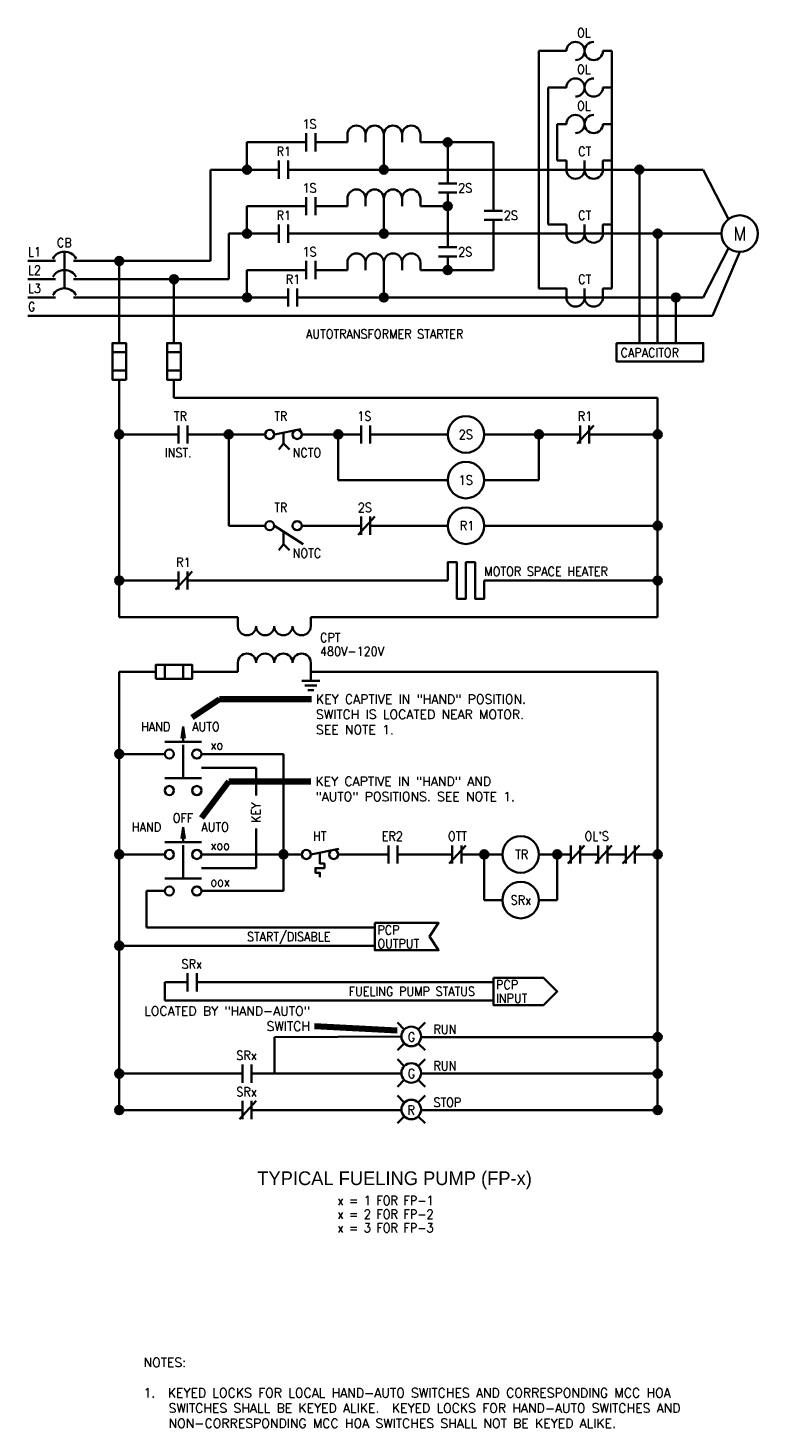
# Model space of a CAD drawing. Extents: x -6.3 to 20.9, y 7.6 to 26.8.
# Tile 1 of 2: x -6.3 to 3.7, y 7.6 to 26.8. Entities that reach past the tile are written whole.
import ezdxf
from ezdxf.enums import TextEntityAlignment as Align

# ---------------------------------------------------------------- set-up
doc = ezdxf.new("R2010")
doc.units = 0
doc.header["$MEASUREMENT"] = 0
doc.linetypes.add('ACAD_ISO02W100', pattern=[180, 144, -36])
for name, color, linetype, lineweight in [('E-Anno-Text', 53, 'Continuous', 25), ('E-Detl-Grph', 33, 'Continuous', 35), ('G-Anno-Text', 53, 'Continuous', 35)]:
    doc.layers.add(name, color=color, linetype=linetype, lineweight=lineweight)
doc.styles.add('bord', font='txt')
doc.styles.add('NOTES', font='romans.shx')
doc.dimstyles.new('EARCH', dxfattribs={"dimtxt": 0.125, "dimasz": 0.125, "dimexe": 0.0625, "dimexo": 0.0625, "dimgap": 0.0625, "dimtad": 1, "dimdec": 4, "dimzin": 3, "dimdsep": 46, "dimlunit": 4, "dimtxsty": 'NOTES', "dimcen": 0.09, "dimclrd": 256, "dimclre": 256, "dimadec": 0, "dimazin": 0, "dimtfac": 0.75, "dimtdec": 4, "dimtmove": 1, "dimatfit": 3, "dimfxl": 0, "dimfrac": 1, "dimtolj": 1, "dimtzin": 3, "dimlwd": 18, "dimlwe": 18, "dimarcsym": 0})

# ---------------------------------------------------------------- blocks, each defined once
blk = doc.blocks.new('NO')
for p, q in [((0.0625, 0), (0, 0)), ((0.0625, 0.12475), (0.0625, -0.12475)), ((0.18725, 0.12475), (0.18725, -0.12475)), ((0.18725, 0), (0.25, 0))]:
    blk.add_line(p, q)
blk = doc.blocks.new('OL')
for p, q in [((-0.125, 0), (0, 0)), ((0.499, 0), (0.625, 0))]:
    blk.add_line(p, q)
for centre, start, end in [((0.125, 0), 270, 180), ((0.375, 0), 90, 360)]:
    blk.add_arc(centre, 0.125, start, end)
at = {"style": 'NOTES', "width": 0.9}
blk.add_text('OL', height=0.1248, dxfattribs=at).set_placement((0.146, 0.187))
blk = doc.blocks.new('CTXFMR')
for centre, start, end in [((0.125, 0), 180, 360), ((0.374, 0), 180, 360), ((0.624, 0), 180, 360), ((0.874, 0), 180, 360), ((0.125, -0.5), 360, 180), ((0.374, -0.5), 360, 180), ((0.624, -0.5), 360, 180), ((0.874, -0.5), 360, 180)]:
    blk.add_arc(centre, 0.125, start, end)
blk = doc.blocks.new('CONN')
blk.add_hatch(color=256).paths.add_polyline_path([(0.056, 0, 1), (-0.056, 0, 1)], flags=16)
blk.add_circle((0, 0), 0.0564)
blk = doc.blocks.new('GROUND')
for p, q in [((0.12475, -0.125), (-0.12475, -0.125)), ((0.08325, -0.18725), (-0.08325, -0.18725)), ((0.0415, -0.24975), (-0.0415, -0.24975))]:
    blk.add_line(p, q)
at = {"flags": 128}
blk.add_lwpolyline([(0, -0.0005), (0, 0), (0, -0.125)], dxfattribs=at)
blk = doc.blocks.new('NC')
for p, q in [((0.0625, 0), (0, 0)), ((0.021, -0.12475), (0.24975, 0.12475)), ((0.0625, 0.12475), (0.0625, -0.12475)), ((0.18725, 0.12475), (0.18725, -0.12475)), ((0.18725, 0), (0.25, 0))]:
    blk.add_line(p, q)
blk = doc.blocks.new('NCTO')
for p, q in [((0.125, 0), (0.488, 0.074)), ((0.249, 0.025), (0.249, -0.125)), ((0.249, -0.125), (0.187, -0.208)), ((0.249, -0.125), (0.332, -0.208))]:
    blk.add_line(p, q)
for centre in [(0.062, 0), (0.438, 0)]:
    blk.add_circle(centre, 0.0624)
blk = doc.blocks.new('NOTC')
for p, q in [((0.125, 0), (0.52, -0.25)), ((0.249, -0.079), (0.249, -0.25)), ((0.249, -0.25), (0.187, -0.333)), ((0.249, -0.25), (0.333, -0.333))]:
    blk.add_line(p, q)
for centre in [(0.062, 0), (0.438, 0)]:
    blk.add_circle(centre, 0.0624)
blk = doc.blocks.new('TEMPNC')
blk.add_line((0.125, 0), (0.508, 0.078))
at = {"flags": 128}
blk.add_lwpolyline([(0.249, 0.025), (0.249, -0.125), (0.311, -0.125), (0.311, -0.187), (0.187, -0.187), (0.187, -0.25), (0.249, -0.25), (0.249, -0.312)], dxfattribs=at)
for centre in [(0.062, 0), (0.438, 0)]:
    blk.add_circle(centre, 0.0624)
blk = doc.blocks.new('LARROW')
at = {"extrusion": (0, 0, -1)}
blk.add_hatch(color=256, dxfattribs=at).paths.add_polyline_path([(0.151, -0.022), (0, 0), (0.152, 0.022), (0.152, 0.019), (0.145, 0.013), (0.141, 0.007), (0.14, 0), (0.141, -0.006), (0.144, -0.012), (0.151, -0.019)])
for p, q in [((-0.156, 0.023), (0, 0)), ((-0.152, 0.019), (-0.156, 0.023)), ((0, 0), (-0.156, -0.023)), ((-0.145, 0.013), (-0.152, 0.019)), ((-0.141, 0.007), (-0.145, 0.013)), ((-0.14, 0), (-0.141, 0.007)), ((-0.141, -0.006), (-0.14, 0)), ((-0.156, -0.023), (-0.151, -0.019)), ((-0.151, -0.019), (-0.144, -0.012)), ((-0.144, -0.012), (-0.141, -0.006))]:
    blk.add_line(p, q)
blk = doc.blocks.new('PBNO')
for p, q in [((0.25, 0.169), (0.25, 0.25)), ((0, 0.169), (0.5, 0.169))]:
    blk.add_line(p, q)
for centre in [(0.062, 0), (0.438, 0)]:
    blk.add_circle(centre, 0.0624)
blk = doc.blocks.new('ECS002')
for p, q in [((0.4375, 0), (0, 0)), ((0.396, -0.12475), (0.62475, 0.12475)), ((0.4375, 0.12475), (0.4375, -0.12475)), ((0.56225, 0.12475), (0.56225, -0.12475)), ((0.56225, 0), (1, 0))]:
    blk.add_line(p, q)
blk = doc.blocks.new('ELS016')
for p, q in [((-0.126, 0.216), (-0.063, 0.152)), ((0.063, 0.152), (0.126, 0.216)), ((-0.126, -0.037), (-0.063, 0.026)), ((0.063, 0.026), (0.126, -0.037))]:
    blk.add_line(p, q)
blk.add_ellipse((0, 0.089), major_axis=(0, 0.0893), ratio=0.99995, start_param=0, end_param=6.283175)
blk = doc.blocks.new('CURTR')
for p, q in [((0, 0), (0.125, 0)), ((0, -0.25), (0.125, -0.25)), ((0, -0.5), (0.125, -0.5))]:
    blk.add_line(p, q)
for centre in [(0, -0.125), (0, -0.375)]:
    blk.add_arc(centre, 0.125, 90, 270)
at = {"style": 'NOTES', "width": 0.9}
blk.add_attdef('TAG00', (0, 0), '', height=0.125, rotation=360, dxfattribs=at)
blk = doc.blocks.new('REAC')
for p, q in [((0.104, 0), (0, 0)), ((0.104, -0.25), (0, -0.25)), ((0.104, -0.5), (0, -0.5)), ((0.104, -0.75), (0, -0.75)), ((0.104, -1), (0, -1))]:
    blk.add_line(p, q)
for centre in [(0.104, -0.125), (0.104, -0.375), (0.104, -0.625), (0.104, -0.875)]:
    blk.add_arc(centre, 0.125, 270, 90)
at = {"extrusion": (0, 0, -1), "style": 'NOTES', "width": 0.9}
blk.add_attdef('TAG00', (0, 0), '', height=0.12, dxfattribs=at)
blk = doc.blocks.new('CTFUSE')
for p, q in [((0.125, 0.094), (0.125, -0.094)), ((0.375, 0.094), (0.375, -0.094))]:
    blk.add_line(p, q)
blk.add_3dface([(0, -0.094), (0.5, -0.094), (0.5, 0.094), (0, 0.094)])
at = {"style": 'NOTES', "width": 0.9}
blk.add_attdef('TAG00', text='', height=0.125, dxfattribs=at).set_placement((0, 0), align=Align.MIDDLE_CENTER)
blk = doc.blocks.new('COIL3')
blk.add_circle((0.25, 0), 0.25)
at = {"style": 'NOTES', "width": 0.9}
blk.add_attdef('TAG00', text='', height=0.125, dxfattribs=at).set_placement((0, 0), align=Align.MIDDLE_CENTER)
blk = doc.blocks.new('COIL2')
blk.add_circle((0.25, 0), 0.25)
at = {"style": 'NOTES', "width": 0.9}
blk.add_attdef('TAG00', text='', height=0.125, dxfattribs=at).set_placement((0, 0), align=Align.MIDDLE_CENTER)
blk = doc.blocks.new('ECP004')
for p, q in [((0.375, 0), (0, 0)), ((1, 0), (0.625, 0))]:
    blk.add_line(p, q)
blk.add_arc((0.5, -0.058), 0.184, 29.049, 150.951)
at = {"style": 'NOTES', "width": 0.9}
for tag in ['TAG00', 'TAG10']:
    blk.add_attdef(tag, (0, 0), '', height=0.12, dxfattribs=at)

msp = doc.modelspace()

# ---------------------------------------------------------------- linework, layer by layer
at = {"layer": 'E-Detl-Grph'}
for p, q in [((0.7, 23.209), (0.7, 26.459)), ((0.7, 26.459), (0.95, 26.459)), ((1.7, 26.459), (1.7, 23.209)), ((0.95, 25.959), (0.825, 25.959)), ((0.825, 25.959), (0.825, 24.084)), ((0.95, 24.959), (0.95, 25.459)), ((-2.55, 25.209), (-3.3, 25.209)), ((-3.3, 25.209), (-3.3, 24.834)), ((-1.925, 25.209), (-2.3, 25.209)), ((-1.425, 25.209), (-1.425, 24.834)), ((0.075, 25.209), (-0.925, 25.209)), ((-0.55, 24.709), (-0.55, 25.209)), ((0.075, 24.334), (0.075, 25.209)), ((1.075, 24.959), (0.95, 24.959)), ((1.7, 24.959), (1.575, 24.959)), ((-3.8, 23.584), (-3.8, 24.834)), ((-2.925, 24.834), (-3.8, 24.834)), ((2.95, 24.834), (-2.675, 24.834)), ((2.075, 24.834), (2.075, 22.459)), ((2.95, 24.834), (3.298, 24.157)), ((-0.55, 24.459), (-0.55, 23.834)), ((-2.55, 24.334), (-3.3, 24.334)), ((-3.3, 24.334), (-3.3, 23.959)), ((-1.925, 24.334), (-2.3, 24.334)), ((-1.425, 24.334), (-1.425, 23.959)), ((-0.925, 24.334), (-0.55, 24.334)), ((-2.925, 23.959), (-3.55, 23.959)), ((-3.55, 23.334), (-3.55, 23.959)), ((-2.675, 23.959), (3.2, 23.959)), ((0.075, 24.084), (0.075, 23.459)), ((0.825, 24.084), (1.075, 24.084)), ((1.7, 24.084), (1.575, 24.084)), ((2.325, 23.959), (2.325, 22.459)), ((-5.8, 23.709), (-5.8, 23.209)), ((-5.3, 23.584), (-3.8, 23.584)), ((-5.05, 23.584), (-5.05, 22.459)), ((-0.55, 23.584), (-0.55, 23.459)), ((2.95, 23.084), (3.298, 23.761)), ((3.075, 22.834), (3.45, 23.709)), ((-2.55, 23.459), (-3.3, 23.459)), ((-3.3, 23.459), (-3.3, 23.084)), ((-1.925, 23.459), (-2.3, 23.459)), ((-1.425, 23.459), (-1.425, 23.084)), ((0.075, 23.459), (-0.925, 23.459)), ((-5.3, 23.334), (-3.55, 23.334)), ((-4.3, 23.334), (-4.3, 22.459)), ((1.075, 23.209), (0.7, 23.209)), ((1.7, 23.209), (1.575, 23.209)), ((-5.3, 23.084), (-3.925, 23.084)), ((-2.8, 23.084), (-3.925, 23.084)), ((-2.55, 23.084), (2.95, 23.084)), ((2.575, 23.084), (2.575, 22.459)), ((-6.3, 22.834), (3.075, 22.834)), ((-5.05, 21.959), (-5.05, 18.709)), ((-4.3, 21.959), (-4.3, 21.709)), ((-4.3, 21.709), (2.325, 21.709)), ((2.325, 21.709), (2.325, 18.709)), ((-5.05, 21.209), (-4.3, 21.209)), ((-4.05, 21.209), (-3.05, 21.209)), ((-3.55, 21.209), (-3.55, 20.584)), ((-2.55, 21.209), (-1.8, 21.209)), ((-2.05, 21.209), (-2.05, 20.584)), ((-1.55, 21.209), (-0.55, 21.209)), ((-0.05, 21.209), (1.2, 21.209)), ((0.7, 21.209), (0.7, 20.584)), ((1.45, 21.209), (2.325, 21.209)), ((-3.55, 20.584), (-3.55, 19.959)), ((-2.05, 20.584), (-0.55, 20.584)), ((-0.05, 20.584), (0.7, 20.584)), ((-3.55, 19.959), (-3.05, 19.959)), ((-2.55, 19.959), (-1.8, 19.959)), ((-1.55, 19.959), (-0.55, 19.959)), ((-0.05, 19.959), (2.325, 19.959)), ((-5.05, 19.209), (-4.3, 19.209)), ((-4.05, 19.209), (-0.55, 19.209)), ((-0.05, 19.209), (2.325, 19.209)), ((-3.425, 18.709), (-5.05, 18.709)), ((-3.425, 18.584), (-3.425, 18.709)), ((-2.425, 18.584), (-2.425, 18.709)), ((-2.425, 18.709), (2.325, 18.709)), ((-3.425, 18.084), (-3.425, 17.959)), ((-2.425, 18.084), (-2.425, 17.959)), ((-5.05, 17.959), (-5.05, 11.959)), ((-4.55, 17.959), (-5.05, 17.959)), ((-3.425, 17.959), (-4.05, 17.959)), ((-2.425, 17.959), (2.325, 17.959)), ((2.325, 17.959), (2.325, 11.959)), ((-4.425, 16.834), (-5.05, 16.834)), ((-3.925, 16.834), (-2.8, 16.834)), ((-2.8, 16.834), (-2.8, 15.459)), ((-4.425, 15.459), (-5.05, 15.459)), ((-3.925, 15.459), (-2.55, 15.459)), ((-2.8, 14.959), (-2.8, 15.459)), ((-2.05, 15.459), (-1.425, 15.459)), ((-1.175, 15.459), (-0.55, 15.459)), ((-0.3, 15.459), (0.2, 15.459)), ((-0.05, 15.459), (-0.05, 14.834)), ((1.075, 15.459), (0.7, 15.459)), ((0.95, 14.834), (0.95, 15.459)), ((1.45, 15.459), (1.325, 15.459)), ((1.825, 15.459), (1.7, 15.459)), ((2.325, 15.459), (2.075, 15.459)), ((-4.425, 14.959), (-4.675, 14.959)), ((-4.675, 14.959), (-4.675, 14.459)), ((-3.925, 14.959), (-2.8, 14.959)), ((-0.05, 14.834), (0.2, 14.834)), ((0.7, 14.834), (0.95, 14.834)), ((-4.675, 14.459), (-1.55, 14.459)), ((-1.55, 14.209), (-5.05, 14.209)), ((-4.425, 13.459), (-4.425, 13.709)), ((-4.425, 13.709), (-4.175, 13.709)), ((0.075, 13.709), (-3.925, 13.709)), ((0.075, 13.459), (-4.425, 13.459)), ((-1.184, 12.968), (-2.925, 12.959)), ((-2.925, 12.959), (-2.925, 12.459)), ((-0.925, 12.959), (2.325, 12.959)), ((-3.425, 12.459), (-5.05, 12.459)), ((-3.175, 12.459), (-1.175, 12.459)), ((-0.925, 12.459), (2.325, 12.459)), ((-3.8, 11.959), (-5.05, 11.959)), ((-2.8, 11.959), (-1.175, 11.959)), ((-0.925, 11.959), (2.325, 11.959))]:
    msp.add_line(p, q, dxfattribs=at)
at = {"layer": 'E-Detl-Grph', "linetype": 'ACAD_ISO02W100', "ltscale": 0.254}
for p, q in [((-4.175, 16.959), (-4.175, 16.584)), ((-4.175, 15.584), (-4.175, 15.209))]:
    msp.add_line(p, q, dxfattribs=at)
at = {"layer": 'E-Detl-Grph', "flags": 128}
for points in [[(-0.55, 19.209), (-0.55, 19.459), (-0.425, 19.459), (-0.425, 18.959), (-0.3, 18.959), (-0.3, 19.459), (-0.175, 19.459), (-0.175, 18.959), (-0.05, 18.959), (-0.05, 19.209)], [(-1.55, 14.522), (-0.675, 14.522), (-0.8, 14.334), (-0.675, 14.147), (-1.55, 14.147), (-1.55, 14.522)], [(0.075, 13.772), (0.763, 13.772), (0.95, 13.584), (0.763, 13.397), (0.075, 13.397), (0.075, 13.772)]]:
    msp.add_lwpolyline(points, dxfattribs=at)
at = {"layer": 'E-Detl-Grph', "linetype": 'ACAD_ISO02W100', "ltscale": 0.25}
for points in [[(-3.925, 16.646), (-3.175, 16.646), (-3.175, 16.267)], [(-3.175, 15.814), (-3.175, 15.271), (-3.925, 15.271)]]:
    msp.add_lwpolyline(points, dxfattribs=at)
at = {"layer": 'E-Detl-Grph'}
msp.add_circle((3.45, 23.959), 0.25, dxfattribs=at)
msp.add_3dface([(1.763, 22.459), (2.95, 22.459), (2.95, 22.209), (1.763, 22.209)], dxfattribs=at)

# ---------------------------------------------------------------- block references
for name, p in [('OL', (1.075, 26.459)), ('OL', (1.075, 25.959)), ('OL', (1.075, 25.459)), ('NO', (-2.55, 25.209)), ('NO', (-2.925, 24.834)), ('CONN', (2.075, 24.834)), ('NO', (-2.55, 24.334)), ('NO', (-2.925, 23.959)), ('CONN', (2.325, 23.959)), ('ECP004', (-6.3, 23.584)), ('NO', (-2.55, 23.459)), ('ECP004', (-6.3, 23.334)), ('ECP004', (-6.3, 23.084)), ('NO', (-2.8, 23.084)), ('CONN', (2.575, 23.084)), ('NO', (-4.3, 21.209)), ('NCTO', (-3.05, 21.209)), ('NO', (-1.8, 21.209)), ('COIL2', (-0.55, 21.209)), ('NC', (1.2, 21.209)), ('CONN', (-5.05, 21.209)), ('CONN', (-3.55, 21.209)), ('CONN', (-2.05, 21.209)), ('CONN', (0.7, 21.209)), ('CONN', (2.325, 21.209)), ('COIL2', (-0.55, 20.584)), ('COIL2', (-0.55, 19.959)), ('NOTC', (-3.05, 19.959)), ('NC', (-1.8, 19.959)), ('CONN', (2.325, 19.959)), ('CONN', (-5.05, 19.209)), ('NC', (-4.3, 19.209)), ('CONN', (2.325, 19.209)), ('CTXFMR', (-3.425, 18.584)), ('CTFUSE', (-4.55, 17.959)), ('GROUND', (-2.425, 17.959)), ('PBNO', (-4.425, 16.834)), ('CONN', (-5.05, 16.834)), ('PBNO', (-4.425, 16.334)), ('PBNO', (-4.425, 15.459)), ('TEMPNC', (-2.55, 15.459)), ('NO', (-1.425, 15.459)), ('NC', (-0.55, 15.459)), ('COIL2', (0.2, 15.459)), ('NC', (1.075, 15.459)), ('NC', (1.45, 15.459)), ('NC', (1.825, 15.459)), ('CONN', (-5.05, 15.459)), ('CONN', (-2.8, 15.459)), ('CONN', (2.325, 15.459)), ('PBNO', (-4.425, 14.959)), ('COIL3', (0.2, 14.834)), ('CONN', (-5.05, 14.209)), ('NO', (-4.175, 13.709)), ('CONN', (2.325, 12.959)), ('CONN', (-5.05, 12.459)), ('NO', (-3.425, 12.459)), ('CONN', (2.325, 12.459)), ('ECS002', (-3.8, 11.959)), ('CONN', (-5.05, 11.959)), ('CONN', (2.325, 11.959))]:
    msp.add_blockref(name, p, dxfattribs=at)
at = {"layer": 'E-Detl-Grph', "yscale": -1, "rotation": 90}
for p in [(-0.925, 25.209), (-0.925, 24.334), (-0.925, 23.459)]:
    msp.add_blockref('REAC', p, dxfattribs=at)
at = {"layer": 'E-Detl-Grph'}
for name, p, rotation in [('CONN', (-0.55, 25.209), 90), ('CURTR', (1.075, 24.834), 90), ('CONN', (-3.3, 24.834), 90), ('CONN', (-1.425, 24.834), 90), ('NO', (-0.55, 24.459), 90), ('CONN', (-0.55, 24.334), 90), ('NO', (0.075, 24.084), 90), ('CONN', (-3.3, 23.959), 90), ('CONN', (-1.425, 23.959), 90), ('CURTR', (1.075, 23.959), 90), ('NO', (-0.55, 23.584), 90), ('CONN', (-5.05, 23.584), 90), ('CONN', (-4.3, 23.334), 90), ('CONN', (-0.55, 23.459), 90), ('CURTR', (1.075, 23.084), 90), ('CONN', (-3.3, 23.084), 90), ('CONN', (-1.425, 23.084), 90), ('CTFUSE', (-5.05, 21.959), 90), ('CTFUSE', (-4.3, 21.959), 90), ('LARROW', (-4.175, 17.209), 90), ('LARROW', (-4.175, 15.834), 90), ('CONN', (-0.05, 15.459), 270), ('CONN', (0.95, 15.459), 270)]:
    msp.add_blockref(name, p, dxfattribs=dict(at, rotation=rotation))
at = {"layer": 'E-Detl-Grph', "xscale": 1.5, "yscale": 1.5}
for p in [(-1.05, 12.834), (-1.05, 12.334), (-1.05, 11.834)]:
    msp.add_blockref('ELS016', p, dxfattribs=at)

# ---------------------------------------------------------------- texts
at = {"layer": 'E-Anno-Text', "style": 'NOTES', "width": 0.9}
for s, height, p in [('1S', 0.125, (-2.443, 25.459)), ('R1', 0.125, (-2.795, 25.084)), ('1S', 0.125, (-2.443, 24.584)), ('2S', 0.125, (-0.31, 24.584)), ('R1', 0.125, (-2.795, 24.209)), ('2S', 0.125, (0.315, 24.209)), ('M', 0.188, (3.452, 23.959)), ('CB', 0.125, (-5.802, 23.834)), ('1S', 0.125, (-2.443, 23.709)), ('2S', 0.125, (-0.31, 23.709)), ('R1', 0.125, (-2.67, 23.334)), ('AUTOTRANSFORMER STARTER', 0.125, (-1.414, 22.584)), ('1S', 0.125, (-1.693, 21.459)), ('R1', 0.125, (1.33, 21.459)), ('2S', 0.125, (-0.303, 21.209)), ('1S', 0.125, (-0.303, 20.584)), ('2S', 0.125, (-1.685, 20.209)), ('R1', 0.125, (-0.285, 19.959)), ('R1', 0.125, (-4.17, 19.459)), ('HAND', 0.125, (-4.551, 17.209)), ('OFF', 0.125, (-4.177, 15.959)), ('HAND', 0.125, (-4.676, 15.834)), ('HT', 0.125, (-2.304, 15.709)), ('ER2', 0.125, (-1.309, 15.709)), ('OTT', 0.125, (-0.417, 15.709)), ('TR', 0.125, (0.464, 15.459)), ('SRx', 0.125, (0.452, 14.834)), ('SRx', 0.125, (-4.056, 13.959)), ('G', 0.125, (-1.045, 12.959)), ('SRx', 0.125, (-3.306, 12.709)), ('G', 0.125, (-1.045, 12.459)), ('SRx', 0.125, (-3.306, 12.209)), ('R', 0.125, (-1.052, 11.959))]:
    msp.add_text(s, height=height, dxfattribs=at).set_placement(p, align=Align.MIDDLE_CENTER)
for s, p in [('L1', (-6.3, 23.709)), ('L2', (-6.3, 23.459)), ('L3', (-6.3, 23.209)), ('G', (-6.3, 22.959)), ('TR', (-4.3, 21.459)), ('TR', (-2.925, 21.459)), ('INST.', (-4.425, 20.959)), ('NCTO', (-2.675, 20.959)), ('TR', (-2.925, 20.209)), ('NOTC', (-2.675, 19.584)), ('MOTOR SPACE HEATER', (-0.05, 19.334)), ('CPT', (-2.3, 18.428)), ('480V-120V', (-2.3, 18.241)), ('AUTO', (-4.05, 17.209)), ('xo', (-3.8, 16.959)), ('AUTO', (-3.925, 15.834)), ("OL'S", (1.325, 15.709)), ('xoo', (-3.8, 15.584)), ('oox', (-3.8, 15.084)), ('START/DISABLE', (-3.3, 14.334))]:
    msp.add_text(s, height=0.125, dxfattribs=at).set_placement(p, align=Align.MIDDLE_LEFT)
for s, p in [('CAPACITOR', (1.818, 22.391)), ('PCP', (-1.514, 14.488)), ('OUTPUT', (-1.514, 14.301)), ('PCP', (0.111, 13.738)), ('INPUT', (0.111, 13.551)), ('RUN', (-0.745, 13.127)), ('RUN', (-0.745, 12.627)), ('STOP', (-0.745, 12.127))]:
    msp.add_text(s, height=0.125, dxfattribs=at).set_placement(p, align=Align.TOP_LEFT)
msp.add_text('KEY', height=0.125, rotation=90, dxfattribs=at).set_placement((-3.175, 16.033), align=Align.MIDDLE_CENTER)
msp.add_text('FUELING PUMP STATUS', height=0.125, dxfattribs=at).set_placement((-0.176, 13.584), align=Align.MIDDLE_RIGHT)
at = {"layer": 'E-Anno-Text', "char_height": 0.125, "style": 'NOTES'}
for s, insert, attachment_point in [('KEY CAPTIVE IN "HAND" POSITION.\\PSWITCH IS LOCATED NEAR MOTOR.\\PSEE NOTE 1.', (-2.355, 17.647), 1), ('KEY CAPTIVE IN "HAND" AND \\P"AUTO" POSITIONS. SEE NOTE 1.', (-2.362, 16.522), 1), ('  LOCATED BY "HAND-AUTO"\\PSWITCH     ', (-2.437, 13.045), 9)]:
    msp.add_mtext(s, dxfattribs=dict(at, insert=insert, attachment_point=attachment_point))
at = {"layer": 'E-Detl-Grph', "style": 'NOTES', "width": 0.9}
for p in [(1.326, 25.084), (1.326, 24.209), (1.326, 23.334)]:
    msp.add_text('CT', height=0.125, dxfattribs=at).set_placement(p, align=Align.MIDDLE_CENTER)
at = {"layer": 'G-Anno-Text', "style": 'bord'}
msp.add_text('TYPICAL FUELING PUMP (FP-x)', height=0.1875, dxfattribs=at).set_placement((-1.278, 11.12), align=Align.TOP_CENTER)
at = {"layer": 'G-Anno-Text', "style": 'NOTES', "width": 0.9}
for s, p in [('x = 1 FOR FP-1', (-2.061, 10.784)), ('x = 2 FOR FP-2', (-2.061, 10.597)), ('x = 3 FOR FP-3', (-2.061, 10.41))]:
    msp.add_text(s, height=0.125, dxfattribs=at).set_placement(p, align=Align.TOP_LEFT)
at = {"layer": 'G-Anno-Text', "insert": (-4.717, 8.567), "char_height": 0.125, "width": 8.90625, "attachment_point": 1, "style": 'NOTES'}
msp.add_mtext('NOTES:\\P\\P1.  KEYED LOCKS FOR LOCAL HAND-AUTO SWITCHES AND CORRESPONDING MCC HOA\\P    SWITCHES SHALL BE KEYED ALIKE.  KEYED LOCKS FOR HAND-AUTO SWITCHES AND\\P    NON-CORRESPONDING MCC HOA SWITCHES SHALL NOT BE KEYED ALIKE.', dxfattribs=at)

# ---------------------------------------------------------------- leaders
at = {"layer": 'E-Anno-Text'}
for points in [[(-4.05, 17.334), (-3.675, 17.584), (-2.417, 17.584)], [(-1.242, 13.051), (-2.374, 13.107)]]:
    msp.add_leader(points, dimstyle='EARCH', override={"dimtad": 0, "dimclrd": 0, "dimlwd": 65534}, dxfattribs=at)
at = {"layer": 'E-Detl-Grph'}
msp.add_leader([(-3.925, 15.959), (-3.55, 16.459), (-2.425, 16.459)], dimstyle='EARCH', override={"dimtad": 0, "dimclrd": 0, "dimlwd": 65534}, dxfattribs=at)

doc.saveas('drawing.dxf')
